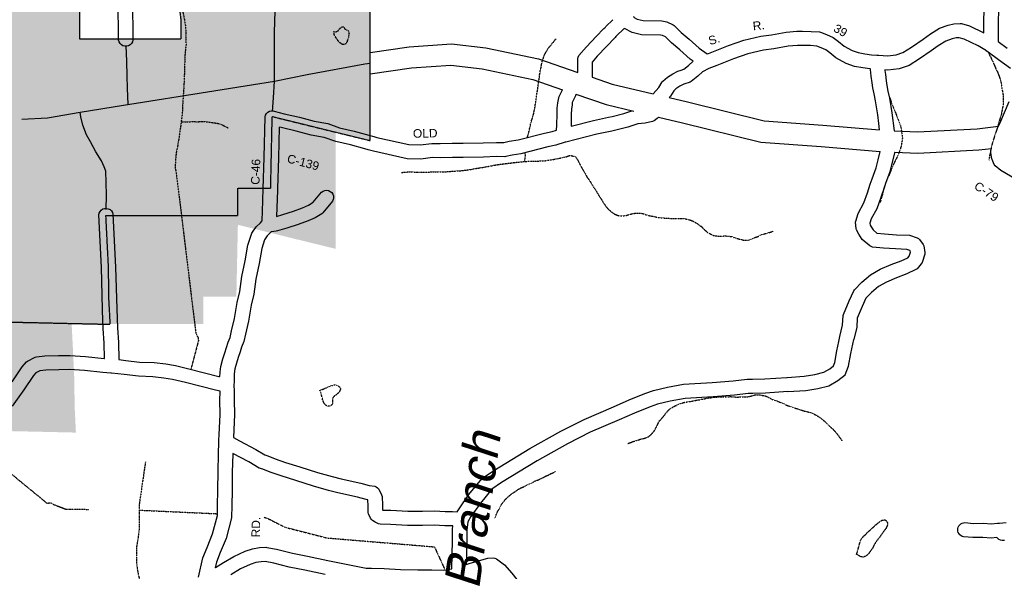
# Model space of a CAD drawing. Header units: feet. Extents: x -1605449 to -1594075, y -1717250 to -1708479.
# Tile 19 of 97: x -1602577 to -1601425, y -1713862 to -1713216. Entities that reach past the tile are written whole.
import ezdxf
from ezdxf.enums import TextEntityAlignment as Align

# ---------------------------------------------------------------- set-up
doc = ezdxf.new("R2010")
doc.units = ezdxf.units.FT
doc.header["$MEASUREMENT"] = 0
doc.linetypes.add('DASHED', pattern=[0.75, 0.5, -0.25])
doc.linetypes.add('stream', pattern=[1.4, 0.7, -0.1, 0.1, -0.1, 0.1, -0.1, 0.1, -0.1])
for name, color, linetype in [('COUNTY-RD', 7, 'Continuous'), ('CR-TEXT', 7, 'Continuous'), ('INCORPORATED', 4, 'Continuous'), ('STATE_FEDERAL-RT', 2, 'Continuous'), ('STREET-URBAN', 15, 'Continuous'), ('TWP-RD', 6, 'Continuous'), ('WATER-TEXT', 1, 'Continuous'), ('WATERWAY', 14, 'stream')]:
    doc.layers.add(name, color=color, linetype=linetype)
doc.styles.add('ARIAL', font='arial.ttf')

msp = doc.modelspace()

# ---------------------------------------------------------------- hatches: boundary and pattern name
at = {"transparency": 33554585}
h = msp.add_hatch(color=254, dxfattribs=at)
h.dxf.hatch_style = 1
h.paths.add_polyline_path([(-1603613.1, -1713541.9), (-1603437.3, -1713545.8), (-1603457, -1713592.9), (-1603460.3, -1713600.1), (-1603429.8, -1713612.3), (-1603354.8, -1713643.9), (-1603321.4, -1713657.2), (-1603297.7, -1713665.8), (-1603298.5, -1713709.4), (-1603175.1, -1713705.1), (-1603175.9, -1713755.3), (-1602952.7, -1713759.5), (-1602882.5, -1713761.9), (-1602882, -1713731.4), (-1602854.1, -1713742), (-1602850.3, -1713719.8), (-1602844.9, -1713697.9), (-1602842.6, -1713682.3), (-1602843.4, -1713680.8), (-1602847.3, -1713674.8), (-1602827.5, -1713643.4), (-1602806.2, -1713648.7), (-1602782.1, -1713654.7), (-1602754, -1713661.7), (-1602741.9, -1713664.8), (-1602739.7, -1713566.5), (-1602471.3, -1713572.5), (-1602472.8, -1713544), (-1602473.4, -1713504.2), (-1602475, -1713473.2), (-1602476.4, -1713445.1), (-1602322.1, -1713445.1), (-1602322.1, -1713413.3), (-1602283.5, -1713413.3), (-1602283.3, -1713404.5), (-1602281.7, -1713329.2), (-1602275, -1713330.9), (-1602240.8, -1713339.3), (-1602202.3, -1713348.8), (-1602172.4, -1713356.1), (-1602167.2, -1713357.4), (-1602167.2, -1713191.4), (-1602257.3, -1713191.4), (-1602277.6, -1713191.3), (-1602277.6, -1713174.4), (-1602344.4, -1713174.4), (-1602344.4, -1713177.3), (-1602391.7, -1713191.7), (-1602388.8, -1713215.2), (-1602388.8, -1713238.6), (-1602506.9, -1713238.6), (-1602506.9, -1713179.4), (-1602531.1, -1713190.7), (-1602530.7, -1713168.4), (-1602563.4, -1713175.4), (-1602581.3, -1713157.4), (-1602588.2, -1713127.5), (-1602610.2, -1713099.6), (-1602946.3, -1713099.6), (-1602944.3, -1713076.3), (-1603052.9, -1713034), (-1603101.1, -1712996.4), (-1603135.3, -1712978.2), (-1603157.5, -1712969.8), (-1603155.1, -1712939.2), (-1603154.9, -1712937.8), (-1603153.8, -1712931.2), (-1603153.6, -1712930.5), (-1603155.1, -1712873.8), (-1603223.4, -1712871.9), (-1603233.5, -1712871.6), (-1603235.1, -1712931.9), (-1603225, -1712931.9), (-1603199.2, -1712931.6), (-1603210.1, -1713002.3), (-1603269.4, -1712994.6), (-1603266.5, -1712962.2), (-1603377, -1712955.4), (-1603381.1, -1713000.4), (-1603480.5, -1712991.2), (-1603486.2, -1713063.6), (-1603386.6, -1713066.5), (-1603276.5, -1713069.7), (-1603281.9, -1713117.7), (-1603289.3, -1713116.7), (-1603281.8, -1713146), (-1603292.4, -1713140.1), (-1603352, -1713191.8), (-1603369.2, -1713178.1), (-1603380.3, -1713168.1), (-1603430.1, -1713148.3), (-1603467.1, -1713133.3), (-1603538.4, -1713108), (-1603588.4, -1713090.2), (-1603601.4, -1713085.3), (-1603603.7, -1713309.2)])
at = {"transparency": 33554534}
h = msp.add_hatch(color=254, dxfattribs=at)
h.dxf.hatch_style = 1
h.paths.add_polyline_path([(-1603550.8, -1713244.7), (-1603578.6, -1713234.8), (-1603628.6, -1713217.1), (-1603641.5, -1713212.1), (-1603643.9, -1713436), (-1603653.3, -1713668.8), (-1603477.4, -1713672.6), (-1603497.1, -1713719.7), (-1603500.4, -1713726.9), (-1603469.9, -1713739.1), (-1603394.9, -1713770.8), (-1603361.5, -1713784), (-1603337.9, -1713792.6), (-1603338.6, -1713836.2), (-1603215.2, -1713831.9), (-1603216.1, -1713882.1), (-1602992.8, -1713886.3), (-1602922.7, -1713888.8), (-1602922.2, -1713858.2), (-1602894.2, -1713868.8), (-1602890.4, -1713846.6), (-1602885.1, -1713824.7), (-1602882.7, -1713809.1), (-1602883.6, -1713807.6), (-1602887.5, -1713801.6), (-1602867.7, -1713770.2), (-1602846.4, -1713775.5), (-1602822.3, -1713781.5), (-1602794.1, -1713788.6), (-1602782.1, -1713791.6), (-1602779.8, -1713693.3), (-1602511.5, -1713699.3), (-1602512.9, -1713670.8), (-1602513.6, -1713631), (-1602515.1, -1713600), (-1602516.5, -1713572), (-1602362.2, -1713572), (-1602362.2, -1713540.1), (-1602323.6, -1713540.1), (-1602323.5, -1713531.3), (-1602321.9, -1713456), (-1602315.1, -1713457.7), (-1602280.9, -1713466.1), (-1602242.5, -1713475.6), (-1602212.6, -1713482.9), (-1602207.3, -1713484.2), (-1602207.3, -1713318.2), (-1602297.5, -1713318.2), (-1602317.7, -1713318.1), (-1602317.7, -1713301.2), (-1602384.6, -1713301.2), (-1602384.6, -1713304.1), (-1602431.8, -1713318.5), (-1602429, -1713342), (-1602429, -1713365.5), (-1602547, -1713365.5), (-1602547, -1713306.2), (-1602571.2, -1713317.5), (-1602570.8, -1713295.2), (-1602603.5, -1713302.2), (-1602621.4, -1713284.3), (-1602628.3, -1713254.3), (-1602650.3, -1713226.4), (-1602986.5, -1713226.4), (-1602984.5, -1713203.2), (-1603093.1, -1713160.9), (-1603141.3, -1713123.2), (-1603175.4, -1713105.1), (-1603197.6, -1713096.7), (-1603195.3, -1713066), (-1603195, -1713064.6), (-1603193.9, -1713058.1), (-1603193.8, -1713057.3), (-1603195.2, -1713000.6), (-1603263.6, -1712998.7), (-1603273.6, -1712998.4), (-1603275.2, -1713058.7), (-1603265.2, -1713058.7), (-1603239.4, -1713058.4), (-1603250.3, -1713129.1), (-1603309.6, -1713121.4), (-1603306.6, -1713089), (-1603417.1, -1713082.3), (-1603421.2, -1713127.2), (-1603520.7, -1713118), (-1603526.4, -1713190.4), (-1603426.7, -1713193.3), (-1603316.6, -1713196.5), (-1603322.1, -1713244.5), (-1603329.4, -1713243.6), (-1603321.9, -1713272.8), (-1603332.6, -1713266.9), (-1603392.2, -1713318.6), (-1603409.3, -1713304.9), (-1603420.5, -1713294.9), (-1603470.2, -1713275.1), (-1603487.3, -1713268.2)])

# ---------------------------------------------------------------- linework, layer by layer
at = {"layer": 'COUNTY-RD'}
for points in [[(-1601424.5, -1713079.4), (-1601428, -1713119.6), (-1601429.3, -1713156.9), (-1601431.1, -1713196.5), (-1601431.9, -1713216.7), (-1601432, -1713241.5), (-1601421.4, -1713249.3)], [(-1601771, -1713255.4), (-1601767.2, -1713254), (-1601747.4, -1713245.9), (-1601729.4, -1713239.9), (-1601709.7, -1713235.1), (-1601697.1, -1713233.6), (-1601680.1, -1713230.4), (-1601667.4, -1713229.3), (-1601661, -1713229.3), (-1601650.6, -1713229.5), (-1601641.1, -1713230.2), (-1601639.8, -1713230.5), (-1601632.7, -1713233.3), (-1601625.1, -1713236.7), (-1601618.6, -1713241.4), (-1601612.3, -1713246.7), (-1601602.9, -1713251.9), (-1601595.8, -1713254.4), (-1601587.8, -1713255.9), (-1601580.3, -1713256.8), (-1601573.7, -1713257.2), (-1601573.6, -1713257.2), (-1601572.6, -1713257.3), (-1601571.6, -1713257.4), (-1601571.5, -1713257.4), (-1601561.5, -1713258.2), (-1601551.3, -1713256.9), (-1601543.3, -1713254.3), (-1601533.2, -1713248), (-1601519.8, -1713238.5), (-1601511.1, -1713232.5), (-1601500.5, -1713225.7), (-1601490.4, -1713222.3), (-1601483.6, -1713220.7), (-1601476.2, -1713220.2), (-1601474.7, -1713220.4), (-1601465.5, -1713223.1), (-1601448.7, -1713231.3), (-1601448.6, -1713216.3), (-1601447.8, -1713195.8)], [(-1601923.9, -1713277.6), (-1601923.8, -1713270.8), (-1601924, -1713261.6), (-1601923.5, -1713259.6), (-1601922.6, -1713257.7), (-1601913.6, -1713247.5), (-1601902.4, -1713235.6), (-1601893.3, -1713226.2), (-1601893.3, -1713226.2), (-1601892.4, -1713225.3), (-1601891.7, -1713224.6), (-1601891.7, -1713224.6), (-1601891.1, -1713223.9), (-1601882.9, -1713215.9)], [(-1601869.2, -1713226), (-1601869.3, -1713225.9), (-1601879.3, -1713235.7), (-1601880.3, -1713236.7), (-1601890.4, -1713247.1), (-1601901.2, -1713258.7), (-1601907.2, -1713265.5), (-1601907.1, -1713270.8), (-1601907.3, -1713282.5), (-1601907.2, -1713283.3)], [(-1601417.4, -1713273), (-1601431.3, -1713262.7), (-1601443.6, -1713253.7), (-1601444.6, -1713253.1), (-1601445.5, -1713252.6), (-1601445.5, -1713252.5), (-1601445.5, -1713252.5), (-1601445.6, -1713252.5), (-1601455.3, -1713246.6), (-1601471.6, -1713238.7), (-1601477.4, -1713237), (-1601481.2, -1713237.2), (-1601485.8, -1713238.3), (-1601493.1, -1713240.8), (-1601501.9, -1713246.4), (-1601510.3, -1713252.2), (-1601524, -1713261.8), (-1601536.2, -1713269.5), (-1601547.6, -1713273.3), (-1601561.2, -1713275), (-1601564.4, -1713274.7)], [(-1601581.3, -1713273.5), (-1601581.9, -1713273.4), (-1601590.4, -1713272.4), (-1601600.2, -1713270.5), (-1601609.8, -1713267.1), (-1601621.8, -1713260.5), (-1601628.9, -1713254.5), (-1601633.5, -1713251.2), (-1601639.2, -1713248.6), (-1601644.2, -1713246.7), (-1601651.4, -1713246.1), (-1601661.1, -1713246), (-1601666.7, -1713246), (-1601677.8, -1713246.9), (-1601694.6, -1713250.1), (-1601706.7, -1713251.6), (-1601724.8, -1713255.9), (-1601741.6, -1713261.6), (-1601761.2, -1713269.6), (-1601770.5, -1713272.9), (-1601777.8, -1713276.9), (-1601783.6, -1713282), (-1601791.2, -1713288.2), (-1601792.5, -1713288.9), (-1601799.7, -1713291.3), (-1601800, -1713291.4), (-1601804.4, -1713293.8), (-1601809.1, -1713296.7), (-1601811.7, -1713299), (-1601815.6, -1713305.5), (-1601817.1, -1713307.1)], [(-1601835.9, -1713302.6), (-1601829, -1713295.4), (-1601825.1, -1713288.8), (-1601824.3, -1713287.8), (-1601819, -1713283.2), (-1601812.7, -1713279.4), (-1601806.7, -1713276.1), (-1601802.9, -1713274.8), (-1601802.9, -1713274.8), (-1601799.9, -1713273.8), (-1601794.4, -1713269.3), (-1601789.1, -1713264.6)], [(-1601564.4, -1713274.7), (-1601564.4, -1713275.3)], [(-1602342.6, -1713628.3), (-1602341.9, -1713621.9), (-1602339.7, -1713613.1), (-1602337.2, -1713606.1), (-1602335.2, -1713599.6), (-1602333.2, -1713593.6), (-1602330.9, -1713587.9), (-1602329.3, -1713580.3), (-1602325.7, -1713565.7), (-1602322.7, -1713547), (-1602319.7, -1713534.2), (-1602317.1, -1713516.7), (-1602313.2, -1713498.3), (-1602310.1, -1713480), (-1602306.1, -1713467), (-1602305.6, -1713465.9), (-1602300.4, -1713458.4), (-1602295.6, -1713453.6), (-1602293.8, -1713451.8), (-1602293.3, -1713450.5), (-1602293.1, -1713440.4), (-1602292.2, -1713413.8), (-1602291.1, -1713377.3), (-1602290.1, -1713329.7), (-1602289.4, -1713327.6), (-1602288.3, -1713325.7), (-1602286.7, -1713324.2), (-1602284.8, -1713323.1), (-1602282.7, -1713322.6), (-1602280.5, -1713322.7), (-1602279.6, -1713322.9), (-1602267.6, -1713325.9), (-1602249.7, -1713330.1), (-1602232.5, -1713334.7), (-1602216.7, -1713337.5), (-1602202.8, -1713342.4), (-1602185.8, -1713346.4), (-1602168.7, -1713350.9), (-1602162.9, -1713352.6), (-1602162.9, -1713352.6), (-1602159.2, -1713353.7), (-1602121.6, -1713362.1), (-1602108.5, -1713362.4), (-1602095, -1713360.7), (-1602084.9, -1713360.9), (-1602071, -1713360.6), (-1602058.1, -1713360.5), (-1602034.7, -1713360.2), (-1602019.2, -1713359.5), (-1602010.5, -1713359.6), (-1602004.2, -1713358.1), (-1601993.8, -1713356.5), (-1601962.9, -1713348.6), (-1601953.8, -1713346.7), (-1601948.8, -1713345.1), (-1601948.5, -1713339.4), (-1601948.3, -1713325.9), (-1601948, -1713319.4), (-1601947.3, -1713313.2), (-1601946.6, -1713309.2), (-1601945.6, -1713305.8), (-1601941.7, -1713298)], [(-1601926.2, -1713303.2), (-1601926.5, -1713305), (-1601930.1, -1713312), (-1601930.4, -1713313), (-1601930.7, -1713315.4), (-1601931.4, -1713320.8), (-1601931.7, -1713326.4), (-1601931.8, -1713340), (-1601931.8, -1713340.4), (-1601905.6, -1713333.7), (-1601887.9, -1713330), (-1601883.9, -1713329.1)], [(-1601431.3, -1713340.5), (-1601430, -1713337.2), (-1601419.1, -1713311.6)], [(-1601883.9, -1713329.1), (-1601869.9, -1713325.8), (-1601860.6, -1713322.5)], [(-1601829.6, -1713329.8), (-1601831.2, -1713331.4), (-1601834.5, -1713334.2), (-1601836.4, -1713335.2), (-1601845.1, -1713337), (-1601853.5, -1713337.6), (-1601865.2, -1713341.8), (-1601878, -1713344.8), (-1601878, -1713344.8), (-1601884.3, -1713346.3), (-1601901.8, -1713349.9), (-1601937.9, -1713359.1), (-1601938, -1713359.2), (-1601938.7, -1713359.3), (-1601949.5, -1713362.8), (-1601959.1, -1713364.9), (-1601990.5, -1713372.8), (-1602000.9, -1713374.5), (-1602008.1, -1713376.2), (-1602009.2, -1713376.3), (-1602019, -1713376.2), (-1602034.2, -1713376.9), (-1602058, -1713377.2), (-1602070.8, -1713377.2), (-1602084.8, -1713377.6), (-1602094.1, -1713377.4), (-1602107.6, -1713379.1), (-1602123.6, -1713378.8), (-1602163.3, -1713369.9), (-1602169.4, -1713368.1), (-1602173.2, -1713367), (-1602189.9, -1713362.5), (-1602207.4, -1713358.5), (-1602221, -1713353.7), (-1602236.2, -1713350.9), (-1602253.8, -1713346.2), (-1602271.4, -1713342.1), (-1602273.6, -1713341.5), (-1602274.4, -1713377.7), (-1602275.5, -1713413.4), (-1602275.5, -1713413.4), (-1602275.5, -1713414.5), (-1602275.6, -1713415.5), (-1602275.6, -1713415.6), (-1602276.6, -1713446.1)], [(-1601410.9, -1713402.9), (-1601428.6, -1713392.4), (-1601435.3, -1713386.8), (-1601436.5, -1713385.3), (-1601439, -1713379.7), (-1601439.3, -1713378.6), (-1601440.3, -1713371.3), (-1601440.3, -1713369.9), (-1601439.7, -1713366.7)], [(-1602282.6, -1713464.3), (-1602282.8, -1713464.3), (-1602284, -1713465.5), (-1602287.6, -1713469.1), (-1602290.8, -1713473.7), (-1602293.9, -1713483.9), (-1602296.8, -1713501.4), (-1602300.7, -1713519.7), (-1602303.3, -1713537.3), (-1602306.3, -1713550.3), (-1602309.4, -1713569), (-1602313.1, -1713584.1), (-1602314.9, -1713592.6), (-1602317.5, -1713599.3), (-1602319.3, -1713604.8), (-1602321.4, -1713611.4), (-1602323.7, -1713617.9), (-1602325.4, -1713624.8), (-1602326.1, -1713630.4), (-1602326.4, -1713639.5), (-1602326.7, -1713644), (-1602326.1, -1713650.5)], [(-1602342.9, -1713633.8), (-1602342.7, -1713629.1), (-1602342.6, -1713628.3)], [(-1602344.2, -1713708.3), (-1602344.2, -1713708.2), (-1602343.7, -1713701.8), (-1602342.6, -1713678), (-1602343, -1713661.5), (-1602342.8, -1713651.1), (-1602342.8, -1713650.9)], [(-1602326.1, -1713650.5), (-1602326.3, -1713661.5), (-1602325.9, -1713678.2), (-1602327.2, -1713705)], [(-1602368.1, -1713868.7), (-1602362.9, -1713846.1), (-1602358, -1713833.7), (-1602351.5, -1713817.9), (-1602345.9, -1713796.4), (-1602345.7, -1713785.3), (-1602345.3, -1713765.9), (-1602345.1, -1713745.1), (-1602344.4, -1713724.1), (-1602344.3, -1713710.4), (-1602344.3, -1713710.1), (-1602344.3, -1713709.3), (-1602344.3, -1713708.8), (-1602344.2, -1713708.6)], [(-1602327.8, -1713723.7), (-1602327.8, -1713724.4), (-1602328.5, -1713745.5), (-1602328.7, -1713766.2), (-1602329.1, -1713785.6), (-1602329.3, -1713798.1), (-1602329.4, -1713799.1), (-1602335.7, -1713823.2), (-1602342.5, -1713839.9), (-1602346.9, -1713851.1), (-1602348.4, -1713857.5), (-1602348.1, -1713857.4), (-1602338.7, -1713851.6), (-1602326.6, -1713844.3), (-1602313.5, -1713838), (-1602304.6, -1713835.4), (-1602296.4, -1713833.9), (-1602289, -1713833.6), (-1602288.1, -1713833.7), (-1602276.5, -1713835.9), (-1602258.1, -1713840.5), (-1602240.4, -1713844.2), (-1602216.6, -1713849), (-1602179.6, -1713856.4), (-1602171.7, -1713858.2), (-1602165.5, -1713858), (-1602150.6, -1713858.5), (-1602131.4, -1713859.5), (-1602111.4, -1713860.1), (-1602094.8, -1713860), (-1602080.7, -1713860.6), (-1602071.4, -1713858.8)], [(-1602219.9, -1713865.4), (-1602243.7, -1713860.5), (-1602261.9, -1713856.7), (-1602280, -1713852.2), (-1602289.8, -1713850.4), (-1602294.6, -1713850.6), (-1602300.8, -1713851.6), (-1602307.5, -1713853.6), (-1602318.7, -1713859), (-1602330.1, -1713865.8)], [(-1602054.6, -1713853.6), (-1602051.1, -1713852.6)], [(-1602051.1, -1713852.6), (-1602039.2, -1713849.1), (-1602029.2, -1713846.5), (-1602023, -1713845.9), (-1602020.9, -1713846.2), (-1602019, -1713847), (-1602009.8, -1713854.1), (-1602001.1, -1713864), (-1601991, -1713876.9), (-1601976.1, -1713894), (-1601964.7, -1713906.8), (-1601949.5, -1713926.3), (-1601939.8, -1713936.2), (-1601927.5, -1713952.6), (-1601916.8, -1713966.1), (-1601908.1, -1713975.7), (-1601899.1, -1713980.7), (-1601894.2, -1713982.8), (-1601888.2, -1713983.4), (-1601878.5, -1713983.9), (-1601861.1, -1713984.2), (-1601848.8, -1713983.8), (-1601848.8, -1713983.8)]]:
    msp.add_lwpolyline(points, dxfattribs=at)
at = {"layer": 'INCORPORATED', "linetype": 'DASHED', "flags": 128}
msp.add_lwpolyline([(-1603510.6, -1713117.9), (-1603538.4, -1713108), (-1603588.4, -1713090.2), (-1603601.4, -1713085.3), (-1603603.7, -1713309.2), (-1603603.7, -1713309.2), (-1603613.1, -1713541.9), (-1603437.3, -1713545.8), (-1603457, -1713592.9), (-1603460.3, -1713600.1), (-1603460.3, -1713600.1), (-1603429.8, -1713612.3), (-1603354.8, -1713643.9), (-1603321.4, -1713657.2), (-1603297.7, -1713665.8), (-1603297.7, -1713665.8), (-1603298.5, -1713709.4), (-1603175.1, -1713705.1), (-1603175.1, -1713705.1), (-1603175.9, -1713755.3), (-1603175.9, -1713755.3), (-1602952.7, -1713759.5), (-1602882.5, -1713761.9), (-1602882, -1713731.4), (-1602854.1, -1713742), (-1602854.1, -1713742), (-1602850.3, -1713719.8), (-1602844.9, -1713697.9), (-1602842.6, -1713682.3), (-1602843.4, -1713680.8), (-1602847.3, -1713674.8), (-1602847.3, -1713674.8), (-1602827.5, -1713643.4), (-1602827.5, -1713643.4), (-1602806.2, -1713648.7), (-1602782.1, -1713654.7), (-1602754, -1713661.7), (-1602741.9, -1713664.8), (-1602741.9, -1713664.8), (-1602739.7, -1713566.5), (-1602739.7, -1713566.5), (-1602471.3, -1713572.5), (-1602471.3, -1713572.5), (-1602472.8, -1713544), (-1602473.4, -1713504.2), (-1602475, -1713473.2), (-1602476.4, -1713445.1), (-1602476.4, -1713445.1), (-1602322.1, -1713445.1), (-1602322.1, -1713413.3), (-1602283.5, -1713413.3), (-1602283.5, -1713413.3), (-1602283.3, -1713404.5), (-1602281.7, -1713329.2), (-1602281.7, -1713329.2), (-1602275, -1713330.9), (-1602240.8, -1713339.3), (-1602202.3, -1713348.8), (-1602172.4, -1713356.1), (-1602167.2, -1713357.4), (-1602167.2, -1713357.4), (-1602167.2, -1713191.4), (-1602257.3, -1713191.4), (-1602257.3, -1713191.4), (-1602277.6, -1713191.3), (-1602277.6, -1713191.3), (-1602277.6, -1713174.4), (-1602277.6, -1713174.4), (-1602344.4, -1713174.4), (-1602344.4, -1713177.3), (-1602391.7, -1713191.7), (-1602388.8, -1713215.2), (-1602388.8, -1713238.6), (-1602506.9, -1713238.6), (-1602506.9, -1713238.6), (-1602506.9, -1713179.4), (-1602531.1, -1713190.7), (-1602530.7, -1713168.4), (-1602563.4, -1713175.4), (-1602581.3, -1713157.4), (-1602588.2, -1713127.5), (-1602588.2, -1713127.5), (-1602610.2, -1713099.6), (-1602610.2, -1713099.6), (-1602946.3, -1713099.6), (-1602946.3, -1713099.6), (-1602944.3, -1713076.3), (-1603052.9, -1713034), (-1603101.1, -1712996.4), (-1603101.1, -1712996.4), (-1603135.3, -1712978.2), (-1603157.5, -1712969.8), (-1603157.5, -1712969.8), (-1603155.1, -1712939.2), (-1603154.9, -1712937.8), (-1603153.8, -1712931.2), (-1603153.6, -1712930.5), (-1603155.1, -1712873.8), (-1603155.1, -1712873.8), (-1603223.4, -1712871.9), (-1603223.4, -1712871.9), (-1603233.5, -1712871.6), (-1603233.5, -1712871.6), (-1603235.1, -1712931.9), (-1603225, -1712931.9), (-1603225, -1712931.9), (-1603199.2, -1712931.6), (-1603210.1, -1713002.3), (-1603210.1, -1713002.3), (-1603269.4, -1712994.6), (-1603266.5, -1712962.2), (-1603266.5, -1712962.2), (-1603377, -1712955.4), (-1603381.1, -1713000.4), (-1603480.5, -1712991.2), (-1603480.5, -1712991.2), (-1603486.2, -1713063.6), (-1603386.6, -1713066.5), (-1603276.5, -1713069.7), (-1603276.5, -1713069.7), (-1603281.9, -1713117.7), (-1603289.3, -1713116.7), (-1603281.8, -1713146), (-1603281.8, -1713146), (-1603292.4, -1713140.1), (-1603292.4, -1713140.1), (-1603352, -1713191.8), (-1603352, -1713191.8), (-1603369.2, -1713178.1), (-1603380.3, -1713168.1), (-1603430.1, -1713148.3), (-1603447.2, -1713141.4), (-1603459.8, -1713136.7)], dxfattribs=at)
at = {"layer": 'STATE_FEDERAL-RT', "flags": 128}
for points in [[(-1602167.2, -1713254.1), (-1602121.2, -1713247.5), (-1602071.9, -1713244), (-1602031.8, -1713248.6), (-1601970.1, -1713261.8), (-1601923.9, -1713277.6)], [(-1602433.5, -1713312.5), (-1602374.5, -1713303.2), (-1602279.2, -1713288), (-1602240.7, -1713280), (-1602173.4, -1713267.6), (-1602167.2, -1713266.7)], [(-1602167.2, -1713279.3), (-1602118.5, -1713272.4), (-1602072.5, -1713269.1), (-1602035.9, -1713273.3), (-1601976.8, -1713285.9), (-1601941.7, -1713298)], [(-1601907.2, -1713283.3), (-1601883.9, -1713291.3), (-1601835.9, -1713302.6)], [(-1602574.8, -1713332.4), (-1602544.7, -1713330.8), (-1602506.4, -1713324.2), (-1602455.7, -1713316), (-1602433.5, -1713312.5)], [(-1601926.2, -1713303.2), (-1601890.9, -1713315.3), (-1601858.3, -1713323)], [(-1601817.1, -1713307.1), (-1601795.4, -1713312.2), (-1601705.6, -1713334.4), (-1601637.3, -1713339.4), (-1601570.7, -1713344.8)], [(-1601829.6, -1713329.8), (-1601801.3, -1713336.5), (-1601709.5, -1713359.2), (-1601639.2, -1713364.3), (-1601569.8, -1713370)], [(-1601553.6, -1713346), (-1601526.2, -1713347.1), (-1601456.6, -1713343.5), (-1601431.3, -1713340.5)], [(-1601553, -1713371), (-1601526, -1713372.1), (-1601454.5, -1713368.4), (-1601439.7, -1713366.7)]]:
    msp.add_lwpolyline(points, dxfattribs=at)
at = {"layer": 'STREET-URBAN'}
for points in [[(-1602281.2, -1713323.2), (-1602280.1, -1713307.2), (-1602279.2, -1713288), (-1602279.1, -1713259.1), (-1602279.1, -1713230.4), (-1602278.3, -1713205.8), (-1602278, -1713197.1)], [(-1602450.3, -1713315.1), (-1602451.2, -1713296.1), (-1602451.4, -1713282.1), (-1602451.9, -1713264.4), (-1602452.8, -1713246.4)], [(-1602476.2, -1713437.9), (-1602475.7, -1713421.4), (-1602476.2, -1713406.4), (-1602476.4, -1713393.2), (-1602478.6, -1713388.1), (-1602481.6, -1713381.2), (-1602488.1, -1713370.4), (-1602494.3, -1713358.9), (-1602499.1, -1713350.7), (-1602503.4, -1713339.3), (-1602505.7, -1713329.6), (-1602506.4, -1713324.2)]]:
    msp.add_lwpolyline(points, dxfattribs=at)
at = {"layer": 'TWP-RD'}
for points in [[(-1602445.3, -1713191.8), (-1602444.9, -1713239.7), (-1602445.4, -1713241.8), (-1602446.5, -1713243.7), (-1602448, -1713245.3), (-1602449.9, -1713246.4), (-1602452, -1713247), (-1602454.2, -1713247), (-1602456.4, -1713246.4), (-1602458.3, -1713245.4), (-1602459.8, -1713243.8), (-1602461, -1713241.9), (-1602461.5, -1713239.8), (-1602462, -1713192)], [(-1601858.2, -1713212.3), (-1601858.6, -1713212.9), (-1601854.5, -1713215.1), (-1601847.3, -1713216.9), (-1601825.4, -1713217.3), (-1601819.7, -1713218.4), (-1601812.3, -1713221.8), (-1601811, -1713222.7), (-1601803.1, -1713230.8), (-1601793.6, -1713238.6), (-1601781.9, -1713249.2), (-1601772.6, -1713256), (-1601771, -1713255.4)], [(-1601789.1, -1713264.6), (-1601792.4, -1713262.1), (-1601804.5, -1713251.3), (-1601814.4, -1713243.1), (-1601821.3, -1713236), (-1601824.9, -1713234.4), (-1601827.2, -1713233.9), (-1601849.5, -1713233.6), (-1601860.2, -1713230.9), (-1601861.1, -1713230.5), (-1601868.5, -1713226.4)], [(-1601570.7, -1713344.8), (-1601570.7, -1713344.8), (-1601571.6, -1713337.2), (-1601572.9, -1713327.1), (-1601575.4, -1713310.9), (-1601577.2, -1713302.8), (-1601578.6, -1713295.6), (-1601579.5, -1713289.9), (-1601580.5, -1713281.8), (-1601581.2, -1713274.2), (-1601581.2, -1713273.6)], [(-1601564.4, -1713275.3), (-1601563.9, -1713279.9), (-1601562.9, -1713287.5), (-1601562.1, -1713292.8), (-1601560.9, -1713299.4), (-1601559, -1713307.9), (-1601556.4, -1713324.8), (-1601553.6, -1713346)], [(-1601618.3, -1713592.6), (-1601617.1, -1713586.8), (-1601614.1, -1713573.4), (-1601613.4, -1713562.3), (-1601613.1, -1713560.9), (-1601606.3, -1713545), (-1601600.9, -1713533.2), (-1601600.1, -1713532), (-1601591.6, -1713523.2), (-1601581.4, -1713514.5), (-1601570.1, -1713508), (-1601557.1, -1713502.6), (-1601545.4, -1713498.1), (-1601537.5, -1713494.5), (-1601536, -1713492.8), (-1601534.6, -1713488.1), (-1601534.9, -1713486.4), (-1601535.2, -1713486), (-1601538.7, -1713484.8), (-1601552, -1713484.2), (-1601566, -1713483.2), (-1601578.8, -1713482.1), (-1601580.5, -1713481.6), (-1601582.1, -1713480.8), (-1601591, -1713473.1), (-1601595, -1713467), (-1601597.6, -1713462), (-1601598.1, -1713460.4), (-1601598.7, -1713453.1), (-1601598.5, -1713451.6), (-1601595.9, -1713442.8), (-1601589.3, -1713430.4), (-1601584.8, -1713418.5), (-1601581.6, -1713408.6), (-1601579.5, -1713402.3), (-1601574.8, -1713389.2), (-1601572.5, -1713380.1), (-1601569.8, -1713370)], [(-1601553, -1713371), (-1601553.1, -1713372), (-1601556.4, -1713384.2), (-1601558.8, -1713394.1), (-1601563.8, -1713407.8), (-1601565.1, -1713411.7)], [(-1602233.9, -1713429.7), (-1602224, -1713417.8), (-1602222.2, -1713416.6), (-1602220.1, -1713415.8), (-1602217.9, -1713415.6), (-1602215.8, -1713416), (-1602213.8, -1713416.9), (-1602212.1, -1713418.3), (-1602210.8, -1713420.1), (-1602210.1, -1713422.2), (-1602209.9, -1713424.4), (-1602210.2, -1713426.5), (-1602211.2, -1713428.5), (-1602222.5, -1713442.1), (-1602223.7, -1713443.1), (-1602231.6, -1713447.7), (-1602239.8, -1713451.5), (-1602251.5, -1713455.8), (-1602264.5, -1713460), (-1602275.4, -1713463.1), (-1602277.1, -1713463.4)], [(-1601565.1, -1713411.7), (-1601565.1, -1713411.7), (-1601569.1, -1713424), (-1601574, -1713437.2), (-1601580.4, -1713449.2), (-1601581.9, -1713454.1), (-1601581.7, -1713456.5), (-1601580.6, -1713458.5), (-1601578.3, -1713462), (-1601573.9, -1713465.8), (-1601564.8, -1713466.6), (-1601551, -1713467.6), (-1601535.6, -1713468.3), (-1601526.7, -1713471.2), (-1601525.2, -1713472.1), (-1601524, -1713473.2), (-1601519.7, -1713478.9), (-1601518.8, -1713480.8), (-1601517.7, -1713488.4), (-1601517.8, -1713490.3), (-1601520.9, -1713500.2), (-1601521.8, -1713501.8), (-1601526.8, -1713507.4), (-1601528.1, -1713508.5), (-1601538.9, -1713513.5), (-1601550.9, -1713518.1), (-1601562.7, -1713523), (-1601571.8, -1713528.2), (-1601580.2, -1713535.3), (-1601586.6, -1713542), (-1601591, -1713551.7), (-1601596.9, -1713565.5), (-1601597.5, -1713575.7), (-1601600.8, -1713590.2)], [(-1602586.1, -1713640), (-1602574.5, -1713622.2), (-1602569.3, -1713616.4), (-1602568.1, -1713615.5), (-1602559.3, -1713611), (-1602557.8, -1713610.6), (-1602548, -1713609.5), (-1602531.9, -1713609.1), (-1602518.7, -1713608.9), (-1602500.1, -1713610.2), (-1602478.5, -1713612.4), (-1602477.9, -1713612.5), (-1602478.4, -1713594.8), (-1602479.6, -1713577.6), (-1602479.9, -1713568.6), (-1602479.9, -1713568.5), (-1602480.4, -1713554.8), (-1602481.7, -1713506.2), (-1602484.8, -1713444.5), (-1602484.3, -1713442.3), (-1602483.3, -1713440.4), (-1602481.8, -1713438.7), (-1602480, -1713437.5), (-1602477.9, -1713436.9), (-1602475.7, -1713436.8), (-1602473.6, -1713437.2), (-1602471.6, -1713438.2), (-1602470, -1713439.7), (-1602468.8, -1713441.5), (-1602468.1, -1713443.6)], [(-1602276.6, -1713446.1), (-1602276.6, -1713446.1), (-1602276.6, -1713446.1), (-1602269.3, -1713444), (-1602256.9, -1713440.1), (-1602246.2, -1713436.1), (-1602239.3, -1713432.9), (-1602233.9, -1713429.7)], [(-1602468.1, -1713443.6), (-1602465.1, -1713505.6), (-1602463.8, -1713554.3), (-1602463.3, -1713565.8), (-1602463.3, -1713565.8), (-1602462.9, -1713576.7), (-1602461.8, -1713594), (-1602461.2, -1713613.9), (-1602453.1, -1713614.8), (-1602436.9, -1713616.7), (-1602420, -1713617.3), (-1602406.1, -1713619), (-1602395.1, -1713620.7), (-1602379.2, -1713624.5), (-1602344.1, -1713633.5), (-1602342.9, -1713633.8), (-1602342.9, -1713633.8)], [(-1602277.1, -1713463.4), (-1602282.5, -1713464.3)], [(-1601678.1, -1713651.3), (-1601656.9, -1713649.9), (-1601643, -1713647.5), (-1601629.9, -1713644.4), (-1601619.7, -1713638.5), (-1601610.8, -1713631.6), (-1601607, -1713621.7), (-1601604.2, -1713606.7), (-1601600.8, -1713590.2)], [(-1601678.9, -1713634.7), (-1601658.8, -1713633.3), (-1601646.3, -1713631.2), (-1601636.1, -1713628.7), (-1601629, -1713624.6), (-1601624.7, -1713621.3), (-1601623.1, -1713617.1), (-1601620.6, -1713603.5), (-1601618.3, -1713592.6)], [(-1602342.8, -1713650.9), (-1602348.1, -1713649.7), (-1602383.1, -1713640.6), (-1602398.3, -1713637.1), (-1602408.5, -1713635.5), (-1602421.3, -1713633.9), (-1602438.2, -1713633.3), (-1602454.9, -1713631.3), (-1602469.7, -1713629.8), (-1602470.3, -1713629.8), (-1602470.7, -1713629.7), (-1602480, -1713629), (-1602501.6, -1713626.8), (-1602519.1, -1713625.6), (-1602531.6, -1713625.8), (-1602546.9, -1713626.2), (-1602553.7, -1713626.9), (-1602558.5, -1713629.3), (-1602561.3, -1713632.4), (-1602572.3, -1713649.4), (-1602586, -1713668.5)], [(-1602327.2, -1713705), (-1602327.2, -1713705), (-1602319.9, -1713709), (-1602300.7, -1713719.2), (-1602290.2, -1713725.5), (-1602286.9, -1713726.6), (-1602278.2, -1713730), (-1602266, -1713734.3), (-1602249.2, -1713739.5), (-1602228.6, -1713746.1), (-1602211.6, -1713750.9), (-1602201, -1713753.5), (-1602177.9, -1713758.6), (-1602168.3, -1713761.2), (-1602161.7, -1713762.2), (-1602159.9, -1713763), (-1602158.3, -1713764.1), (-1602157, -1713765.6), (-1602153.6, -1713772.3), (-1602153.1, -1713774), (-1602152.6, -1713784.4), (-1602152.5, -1713789.8), (-1602152.1, -1713790), (-1602142.7, -1713790.3), (-1602122.9, -1713791.3), (-1602105.8, -1713791.4), (-1602091.7, -1713791.1), (-1602079.4, -1713791.9), (-1602070.7, -1713791.6), (-1602065.1, -1713792.2), (-1602063, -1713788.7), (-1602051.4, -1713772), (-1602036.5, -1713753.5), (-1602035.5, -1713752.6), (-1602022.1, -1713743.8), (-1601980, -1713718), (-1601943.8, -1713697.7), (-1601916.4, -1713683.8), (-1601882.3, -1713669.2), (-1601863.9, -1713661), (-1601845.4, -1713653.6), (-1601835.5, -1713649.9), (-1601819.1, -1713646), (-1601800.1, -1713642.8), (-1601766.6, -1713640.6), (-1601742, -1713638.8), (-1601725.7, -1713636.9), (-1601719.4, -1713636.7), (-1601719.4, -1713636.7), (-1601705.1, -1713636.4), (-1601679.3, -1713634.7), (-1601678.9, -1713634.7)], [(-1601678.1, -1713651.3), (-1601704.4, -1713653.1), (-1601719, -1713653.4), (-1601719, -1713653.4), (-1601724.6, -1713653.5), (-1601740.4, -1713655.4), (-1601765.5, -1713657.3), (-1601798.1, -1713659.4), (-1601815.8, -1713662.4), (-1601830.7, -1713665.9), (-1601839.4, -1713669.2), (-1601857.5, -1713676.4), (-1601875.6, -1713684.4), (-1601909.3, -1713698.9), (-1601936, -1713712.4), (-1601971.5, -1713732.4), (-1602013.2, -1713757.9), (-1602024.8, -1713765.5), (-1602038, -1713782), (-1602049, -1713797.7), (-1602052.6, -1713803.8), (-1602053.9, -1713813.4), (-1602053.9, -1713825.7), (-1602054.6, -1713853.6)], [(-1602071.2, -1713808.3), (-1602079.6, -1713808.6), (-1602092, -1713807.7), (-1602105.7, -1713808.1), (-1602123.4, -1713808), (-1602143.4, -1713806.9), (-1602155.4, -1713806.6), (-1602157.2, -1713806.1), (-1602161.1, -1713804.1), (-1602164.3, -1713802.2), (-1602165.6, -1713801), (-1602166.6, -1713799.6), (-1602168.8, -1713794.4), (-1602169.2, -1713792.8), (-1602169.3, -1713784.9), (-1602169.6, -1713777.9), (-1602171.7, -1713777.6), (-1602181.9, -1713774.8), (-1602204.8, -1713769.8), (-1602215.9, -1713767), (-1602233.5, -1713762), (-1602254.2, -1713755.4), (-1602271.3, -1713750.1), (-1602284, -1713745.7), (-1602292.5, -1713742.3), (-1602297.1, -1713740.8), (-1602308.9, -1713733.7), (-1602327.8, -1713723.7)], [(-1602071.4, -1713858.8), (-1602070.6, -1713825.5), (-1602070.6, -1713812.3), (-1602070.1, -1713808.4)], [(-1601424.4, -1713825.7), (-1601427.3, -1713825.8), (-1601429.3, -1713825.3), (-1601431.1, -1713824.4), (-1601433.6, -1713822.3), (-1601440.1, -1713823), (-1601449.9, -1713822.1), (-1601461.6, -1713822.2), (-1601472.4, -1713821.3), (-1601473.9, -1713820.8), (-1601475.4, -1713820), (-1601476.7, -1713819), (-1601477.7, -1713817.7), (-1601478.5, -1713816.3), (-1601479, -1713814.7), (-1601479.2, -1713813.1), (-1601479, -1713811.5), (-1601478.6, -1713809.9), (-1601477.8, -1713808.4), (-1601476.8, -1713807.2), (-1601475.5, -1713806.1), (-1601474.1, -1713805.3), (-1601472.5, -1713804.8), (-1601470.9, -1713804.7)], [(-1601470.9, -1713804.7), (-1601460.9, -1713805.6), (-1601449.2, -1713805.4), (-1601440.2, -1713806.2), (-1601432.7, -1713805.4), (-1601432.6, -1713805.4), (-1601432.5, -1713805.4), (-1601432.5, -1713805.4), (-1601431.6, -1713805.3), (-1601430.9, -1713805.2), (-1601430.8, -1713805.3), (-1601430.4, -1713805.2), (-1601430.3, -1713805.2), (-1601422.3, -1713804.7)]]:
    msp.add_lwpolyline(points, dxfattribs=at)
at = {"layer": 'TWP-RD', "color": 8, "linetype": 'Continuous'}
for points in [[(-1602344.2, -1713708.6), (-1602344.2, -1713708.3)], [(-1602070.1, -1713808.4), (-1602071.2, -1713808.3)]]:
    msp.add_lwpolyline(points, dxfattribs=at)
at = {"layer": 'WATERWAY', "ltscale": 0.5, "flags": 128}
for points in [[(-1602389.6, -1713190.7), (-1602389.5, -1713190.8), (-1602389, -1713192.6), (-1602388.8, -1713194.4), (-1602388.1, -1713198.6), (-1602387.6, -1713200.4), (-1602386.4, -1713206.9), (-1602385.4, -1713210.9), (-1602385, -1713213.3), (-1602384.1, -1713217.4), (-1602383.2, -1713223.8), (-1602382.7, -1713230.6), (-1602382.8, -1713241.3), (-1602382.8, -1713241.3), (-1602382.6, -1713243.3), (-1602382.6, -1713245.5), (-1602382.9, -1713247.3), (-1602383.7, -1713254.5), (-1602384.1, -1713261.7), (-1602384.2, -1713266.1), (-1602384.4, -1713269.4), (-1602384.3, -1713275.8), (-1602384.6, -1713280.1), (-1602384.6, -1713282.8), (-1602384.9, -1713287.1), (-1602384.9, -1713289.5), (-1602385.2, -1713292.3), (-1602385.3, -1713297.7), (-1602385.5, -1713299.3), (-1602385.9, -1713304.5), (-1602385.9, -1713306.5), (-1602386.4, -1713310.7), (-1602386.6, -1713316), (-1602386.8, -1713321.9), (-1602387.4, -1713328.9), (-1602387.9, -1713332.4), (-1602388.2, -1713334.9), (-1602389.1, -1713342.3), (-1602389.6, -1713344.6), (-1602390.1, -1713348.5), (-1602390.7, -1713352.2), (-1602390.8, -1713354.3), (-1602392, -1713360.4), (-1602392.1, -1713362), (-1602393.4, -1713368.2), (-1602393.9, -1713370.6), (-1602394.5, -1713375.4), (-1602394.5, -1713377.3), (-1602394.8, -1713379.6), (-1602395.3, -1713387), (-1602395.1, -1713390.6), (-1602394.5, -1713393.1), (-1602393.6, -1713399.5), (-1602393.3, -1713401.1), (-1602371.2, -1713582.6)], [(-1602209.4, -1713229.9), (-1602209.4, -1713229.7), (-1602208.3, -1713230), (-1602207, -1713229.9), (-1602205.8, -1713229.7), (-1602204.5, -1713228.7), (-1602203.7, -1713228), (-1602202.9, -1713226.6), (-1602201.9, -1713225.6), (-1602200.7, -1713224.6), (-1602199.4, -1713224.1), (-1602198.2, -1713224.1), (-1602197.4, -1713224.7), (-1602197, -1713225.7), (-1602196.9, -1713226.6), (-1602196, -1713227.5), (-1602194.5, -1713227.9), (-1602193.3, -1713228.2), (-1602192.3, -1713229.3), (-1602192, -1713230.5), (-1602191.8, -1713231.7), (-1602191.9, -1713233), (-1602192.1, -1713233.9), (-1602192.2, -1713234.7), (-1602192.5, -1713236.5), (-1602192.9, -1713237.4), (-1602193.2, -1713239), (-1602193.7, -1713240.2), (-1602194.1, -1713241.7), (-1602194.8, -1713242.9), (-1602195.4, -1713244.1), (-1602196.3, -1713244.6), (-1602197.1, -1713244.8), (-1602197.9, -1713245), (-1602199.4, -1713245), (-1602200.8, -1713244.2), (-1602201.8, -1713243.2), (-1602202.8, -1713242.7), (-1602204.2, -1713241.2), (-1602204.9, -1713240.4), (-1602205.7, -1713238.9), (-1602206.6, -1713237.7), (-1602207.4, -1713236.5), (-1602208.1, -1713235.1), (-1602209, -1713233.7), (-1602209.4, -1713229.9)], [(-1601982.9, -1713353.5), (-1601982.2, -1713351.1), (-1601981.2, -1713347.2), (-1601980.6, -1713345), (-1601980.3, -1713342.9), (-1601979.6, -1713340.5), (-1601979.3, -1713338.4), (-1601978.2, -1713334.2), (-1601977.5, -1713332.3), (-1601975.5, -1713325.6), (-1601975.2, -1713323.4), (-1601974.1, -1713318.3), (-1601973.8, -1713315.7), (-1601973.3, -1713313.7), (-1601972.8, -1713310.2), (-1601972.4, -1713305.7), (-1601971.7, -1713301.5), (-1601971.1, -1713298.7), (-1601970.5, -1713293.5), (-1601969.7, -1713288.6), (-1601969.5, -1713286.5), (-1601969, -1713284.5), (-1601968.6, -1713280.1), (-1601968.2, -1713278.4), (-1601967.8, -1713275.1), (-1601967.1, -1713272.4), (-1601966.5, -1713268.4), (-1601965.7, -1713265.7), (-1601965.4, -1713263.7), (-1601964.9, -1713262), (-1601964.1, -1713260.4), (-1601963.6, -1713258.7), (-1601962.3, -1713255.7), (-1601960.6, -1713252.6), (-1601957.8, -1713248.1), (-1601955.5, -1713245.8), (-1601953.7, -1713243.4), (-1601952.2, -1713241.7), (-1601950.3, -1713239), (-1601949.1, -1713238.1)], [(-1601443.3, -1713254.5), (-1601442.7, -1713255.5), (-1601442.1, -1713257.3), (-1601440.8, -1713259.3), (-1601440.1, -1713261), (-1601438.2, -1713264.6), (-1601437.6, -1713266.5), (-1601436.4, -1713268.8), (-1601434.7, -1713273.1), (-1601432.6, -1713277.1), (-1601432.1, -1713278.9), (-1601430.9, -1713281.3), (-1601429.7, -1713284.9), (-1601429, -1713287.4), (-1601428, -1713291.9), (-1601427.6, -1713294.1), (-1601427.2, -1713298.1), (-1601426, -1713304.3), (-1601425.8, -1713306.8), (-1601426, -1713308.8), (-1601426, -1713311), (-1601425.8, -1713313), (-1601425.9, -1713315.2), (-1601426.4, -1713317.8), (-1601426.9, -1713319.7), (-1601427.7, -1713323.7), (-1601428, -1713326.2), (-1601429.6, -1713331.2), (-1601431.8, -1713338.6), (-1601432.7, -1713342.4), (-1601435.7, -1713351), (-1601437.1, -1713355.4), (-1601439.7, -1713364.1), (-1601440.7, -1713368.7), (-1601441, -1713371.1), (-1601441.7, -1713373.6), (-1601442.6, -1713380.3)], [(-1601559.1, -1713306.5), (-1601556.3, -1713314.1), (-1601555.7, -1713316.1), (-1601554.7, -1713317.9), (-1601553.7, -1713321.1), (-1601551.8, -1713325.1), (-1601549.6, -1713331.4), (-1601548.7, -1713333.4), (-1601548.1, -1713335.1), (-1601546.2, -1713340.2), (-1601545.3, -1713344.1), (-1601545.1, -1713346.2), (-1601544.1, -1713352.9), (-1601544, -1713354.6), (-1601544.7, -1713360.3), (-1601545.5, -1713363.9), (-1601546.8, -1713368.8), (-1601547.6, -1713371), (-1601549.9, -1713376.2), (-1601553.7, -1713383.7), (-1601555.6, -1713388.3), (-1601556.3, -1713390.1), (-1601558.4, -1713394.6), (-1601559.7, -1713398.2), (-1601560.7, -1713399.8), (-1601561.4, -1713401.5), (-1601564.3, -1713408.9), (-1601566, -1713414.1), (-1601566.4, -1713416.4), (-1601567.1, -1713418.6), (-1601567.4, -1713420.8), (-1601568.1, -1713422.5), (-1601569.5, -1713428.1), (-1601570.2, -1713430)], [(-1602388.3, -1713335.6), (-1602375.6, -1713335.2), (-1602368.1, -1713335.3), (-1602364.1, -1713334.9), (-1602358.4, -1713335.4), (-1602352.9, -1713336.1), (-1602350.7, -1713336.6), (-1602348.5, -1713336.8), (-1602344.6, -1713337.4), (-1602341.1, -1713338.6), (-1602333.2, -1713342.6)], [(-1602130.5, -1713394.6), (-1602129, -1713394.6), (-1602121.5, -1713394), (-1602112.6, -1713394.3), (-1602109.6, -1713394.3), (-1602097.6, -1713394.3), (-1602095.9, -1713394.1), (-1602087.7, -1713394.1), (-1602084.5, -1713393.9), (-1602081.7, -1713394), (-1602077.4, -1713393.8), (-1602071.3, -1713393.3), (-1602069.7, -1713393.1), (-1602063.1, -1713392.9), (-1602051.3, -1713391.6), (-1602047.9, -1713390.9), (-1602045.4, -1713390.5), (-1602043.4, -1713390), (-1602040.6, -1713389.7), (-1602038.9, -1713389.3), (-1602034.1, -1713388.6), (-1602031.1, -1713387.9), (-1602029.2, -1713387.7), (-1602025, -1713387), (-1602022.9, -1713386.3), (-1602018.7, -1713385.8), (-1602015.9, -1713385.3), (-1602003.8, -1713383.8), (-1602000.7, -1713383.5), (-1601998.8, -1713383.1), (-1601984.8, -1713381.8), (-1601980.3, -1713381.6), (-1601969.4, -1713381.4), (-1601967.4, -1713381.2), (-1601962.4, -1713381), (-1601954.8, -1713379.9), (-1601942.8, -1713377.5), (-1601941.2, -1713377), (-1601937.5, -1713376.3), (-1601935.1, -1713375.4), (-1601933.5, -1713374.9), (-1601931.5, -1713375), (-1601931.5, -1713375), (-1601928.8, -1713375.7), (-1601926.9, -1713376.3), (-1601923.9, -1713380.2), (-1601923, -1713382.5), (-1601921, -1713386), (-1601920.2, -1713387.8), (-1601917.8, -1713392.1), (-1601914, -1713398.3), (-1601912.9, -1713400.8), (-1601910.7, -1713403.3), (-1601909.5, -1713405.4), (-1601907.1, -1713409.1), (-1601905.6, -1713411.8), (-1601903.2, -1713415.2), (-1601898.3, -1713423.4), (-1601895.4, -1713427.7), (-1601894.4, -1713429.7), (-1601893, -1713431.4), (-1601891.8, -1713433.4), (-1601889, -1713437), (-1601882.9, -1713442.3), (-1601881.2, -1713443.3), (-1601878.7, -1713444.4), (-1601876.2, -1713445.3), (-1601874.3, -1713445.6), (-1601872, -1713445.7), (-1601867.3, -1713445), (-1601865, -1713444.3), (-1601862.1, -1713443.5), (-1601859.1, -1713442.8), (-1601854.3, -1713442.2), (-1601851.4, -1713442.2), (-1601846.4, -1713443.2), (-1601843.9, -1713444.3), (-1601840.2, -1713445.3), (-1601836.5, -1713445.9), (-1601833.8, -1713446.6), (-1601829, -1713447.4), (-1601826.8, -1713447.7), (-1601822.3, -1713448.1), (-1601814.8, -1713448.6), (-1601802.7, -1713448.5), (-1601798.4, -1713448.9), (-1601796, -1713449.6), (-1601794.2, -1713449.9), (-1601791.5, -1713450.7), (-1601789.8, -1713451.4), (-1601784.6, -1713454.2), (-1601781.6, -1713456.7), (-1601779.4, -1713457.8), (-1601778, -1713459.5), (-1601772.3, -1713464.8), (-1601765.4, -1713468.4), (-1601763.6, -1713468.9), (-1601761.7, -1713469), (-1601759.9, -1713469.2), (-1601751.5, -1713469.1), (-1601747, -1713469.2), (-1601745, -1713469.7), (-1601742.8, -1713470), (-1601741.1, -1713470.9), (-1601732.6, -1713473.3), (-1601730.2, -1713473.9), (-1601726.4, -1713474.1), (-1601724, -1713473.9), (-1601722.2, -1713473.4), (-1601718.5, -1713471.8), (-1601716.9, -1713470.8), (-1601715, -1713470.5), (-1601713, -1713469.6), (-1601711.2, -1713468.6), (-1601707.5, -1713467.1), (-1601703.9, -1713466.2), (-1601702.2, -1713465.7), (-1601698.7, -1713464.7), (-1601694.7, -1713463.3)], [(-1601986.1, -1713382), (-1601985.3, -1713375), (-1601985.4, -1713373), (-1601985.4, -1713372.5)], [(-1602371.2, -1713582.6), (-1602368.5, -1713588.3), (-1602368.1, -1713591.8), (-1602376.8, -1713624.7)], [(-1602226.1, -1713649.9), (-1602221.5, -1713648.2), (-1602219.7, -1713647.4), (-1602217.9, -1713646.7), (-1602216, -1713645.9), (-1602214.3, -1713645.1), (-1602212.3, -1713644.4), (-1602211.5, -1713644.2), (-1602210.2, -1713643.6), (-1602208.8, -1713643.4), (-1602207.7, -1713643.4), (-1602206.3, -1713643.8), (-1602205, -1713644.4), (-1602204, -1713644.9), (-1602202.7, -1713646.3), (-1602202, -1713647.1), (-1602201.8, -1713648.3), (-1602202, -1713649.3), (-1602203.7, -1713652.5), (-1602204.8, -1713653.5), (-1602206.4, -1713654.6), (-1602207.4, -1713655.5), (-1602208.4, -1713656.1), (-1602209.2, -1713656.8), (-1602210.4, -1713658), (-1602210.7, -1713658.8), (-1602211, -1713660), (-1602211.2, -1713660.8), (-1602211.2, -1713661.6), (-1602211.2, -1713662.6), (-1602211.2, -1713663.6), (-1602211.2, -1713665.1), (-1602211.4, -1713666), (-1602211.7, -1713666.8), (-1602213.1, -1713667.8), (-1602214.4, -1713668.2), (-1602215.2, -1713668.3), (-1602216.2, -1713668.3), (-1602217.4, -1713668.3), (-1602218.4, -1713667.6), (-1602219.3, -1713667), (-1602220.1, -1713666.1), (-1602220.9, -1713665.3), (-1602221.7, -1713663.3), (-1602222.4, -1713662.1), (-1602222.7, -1713660.6), (-1602223.1, -1713659.1), (-1602223.4, -1713657.7), (-1602223.7, -1713656.4), (-1602224.1, -1713654.9), (-1602224.6, -1713653.2), (-1602225.4, -1713651.4), (-1602225.9, -1713650), (-1602226.1, -1713649.9)], [(-1601865.5, -1713712.1), (-1601862.2, -1713711), (-1601860.3, -1713710.1), (-1601857.2, -1713709.2), (-1601855.5, -1713708.5), (-1601853.3, -1713708), (-1601850.7, -1713707), (-1601846.3, -1713706.1), (-1601842.8, -1713704.9), (-1601841, -1713704), (-1601838.7, -1713702), (-1601836.9, -1713700.1), (-1601834.7, -1713697.8), (-1601833.3, -1713695.2), (-1601832.1, -1713692.9), (-1601831, -1713691), (-1601828.5, -1713685.5), (-1601826.9, -1713684.5), (-1601825.6, -1713682.6), (-1601820, -1713675.7), (-1601815.8, -1713671.1), (-1601814, -1713670.3), (-1601811.4, -1713668.7), (-1601804.7, -1713665.6), (-1601802.9, -1713665), (-1601799.2, -1713663.9), (-1601790.9, -1713662.6), (-1601784.2, -1713661.2), (-1601784.2, -1713661.2), (-1601782.2, -1713661), (-1601770.9, -1713658.7), (-1601768.5, -1713658.5), (-1601766.2, -1713658), (-1601764.4, -1713658), (-1601760.5, -1713657.6), (-1601750.7, -1713657.5), (-1601748.5, -1713657.3), (-1601744.7, -1713657.2), (-1601739, -1713657.7), (-1601727.6, -1713657.5), (-1601724, -1713657.2), (-1601722.3, -1713656.8), (-1601716.3, -1713655.2), (-1601710.1, -1713655.3), (-1601704.8, -1713656.3), (-1601702.7, -1713657.1), (-1601698, -1713659.4), (-1601696.2, -1713660.5), (-1601694, -1713661.2), (-1601690.1, -1713662.6), (-1601687.6, -1713663.6), (-1601682.1, -1713665.9), (-1601679.6, -1713667.2), (-1601677.9, -1713667.8), (-1601673.7, -1713669.1), (-1601671.2, -1713670.2), (-1601666.5, -1713671.5), (-1601664.1, -1713672.5), (-1601661.8, -1713673), (-1601659.9, -1713673.8), (-1601654.1, -1713675.1), (-1601650.1, -1713676.3), (-1601644, -1713679.4), (-1601639.3, -1713682.6), (-1601635.4, -1713685.7), (-1601629.5, -1713691.6), (-1601625.1, -1713695.4), (-1601623.7, -1713697.3), (-1601622.2, -1713698.9), (-1601620.5, -1713700.7), (-1601617.8, -1713704.5), (-1601615.8, -1713707), (-1601614.7, -1713708.9)], [(-1602601.3, -1713736.1), (-1602545.6, -1713781.8), (-1602540.8, -1713781.7), (-1602535.7, -1713784.3), (-1602530.7, -1713786.1), (-1602523.2, -1713789), (-1602496.5, -1713789.2)], [(-1602430.1, -1713733.7), (-1602437.6, -1713785), (-1602437.4, -1713811.6), (-1602438.8, -1713822.9), (-1602440.5, -1713833.2), (-1602440.6, -1713842.7), (-1602440.7, -1713851.4), (-1602439.2, -1713861.9), (-1602437.2, -1713871), (-1602435.2, -1713876.8)], [(-1602021.1, -1713800.1), (-1602021, -1713799.6), (-1602020.2, -1713797.6), (-1602019.7, -1713795.7), (-1602017.1, -1713790.4), (-1602015.9, -1713788.7), (-1602015, -1713786.8), (-1602014.3, -1713785), (-1602012.8, -1713782.6), (-1602010.9, -1713780.4), (-1602009.7, -1713778.7), (-1602007.9, -1713776.7), (-1602004.6, -1713773.7), (-1602001.1, -1713770.8), (-1601996.8, -1713768.1), (-1601994.7, -1713766.5), (-1601990.5, -1713764), (-1601988.2, -1713763.1), (-1601984.7, -1713761.4), (-1601982.4, -1713760), (-1601978.2, -1713758.5), (-1601972.9, -1713755.4), (-1601970.1, -1713754.7), (-1601963.4, -1713751.4), (-1601961.8, -1713750.4), (-1601958.6, -1713749.2), (-1601956.9, -1713748), (-1601953.6, -1713746.8), (-1601951.6, -1713745.6), (-1601949.7, -1713744.9)], [(-1602437.8, -1713790.1), (-1602346.5, -1713794.3)], [(-1602291, -1713798.5), (-1602287.1, -1713799.8), (-1602266.5, -1713810.2), (-1602217.4, -1713822.7), (-1602091.8, -1713833.1), (-1602079.8, -1713859.3)], [(-1601597.6, -1713842.2), (-1601592.9, -1713825.3), (-1601591.9, -1713823.8), (-1601590.9, -1713822.6), (-1601589.9, -1713821.3), (-1601588.6, -1713819.8), (-1601587.2, -1713818.8), (-1601586.1, -1713817.6), (-1601585.1, -1713816.4), (-1601583.7, -1713815.3), (-1601582.4, -1713813.9), (-1601581, -1713812.8), (-1601579.7, -1713811.6), (-1601578.5, -1713810.4), (-1601577.3, -1713809.4), (-1601576.3, -1713808.4), (-1601575.2, -1713807.4), (-1601573.8, -1713806.4), (-1601572.8, -1713805.6), (-1601572, -1713804.9), (-1601570.5, -1713803.6), (-1601569.3, -1713802.9), (-1601568.5, -1713802.4), (-1601567.5, -1713801.9), (-1601566.5, -1713801.8), (-1601565.5, -1713801.6), (-1601564.5, -1713801.6), (-1601563.5, -1713801.9), (-1601561.6, -1713804.6), (-1601561.5, -1713805.6), (-1601561.5, -1713806.5), (-1601561.5, -1713807.5), (-1601562, -1713808.8), (-1601562.5, -1713810.1), (-1601563.3, -1713811.8), (-1601564.5, -1713813.3), (-1601566, -1713815.2), (-1601567.5, -1713817.3), (-1601569.2, -1713819.8), (-1601571, -1713822.2), (-1601572.7, -1713824.3), (-1601574, -1713826.2), (-1601575.2, -1713827.5), (-1601576.1, -1713829.2), (-1601576.9, -1713830.5), (-1601577.6, -1713831.8), (-1601578.1, -1713833), (-1601578.7, -1713834.4), (-1601579.6, -1713835.7), (-1601580.6, -1713837), (-1601581.4, -1713838.2), (-1601582.3, -1713839.4), (-1601583.1, -1713840.5), (-1601583.9, -1713841.5), (-1601585.6, -1713843), (-1601586.5, -1713843.7), (-1601587.3, -1713844.2), (-1601588.5, -1713844.7), (-1601589.6, -1713845), (-1601590.5, -1713845), (-1601591.3, -1713844.9), (-1601592.5, -1713844.7), (-1601593.5, -1713844.3), (-1601594.3, -1713843.8), (-1601595.5, -1713843.2), (-1601596.6, -1713842.3), (-1601597.5, -1713842.2), (-1601597.6, -1713842.2)]]:
    msp.add_lwpolyline(points, dxfattribs=at)

# ---------------------------------------------------------------- texts
at = {"layer": 'CR-TEXT', "style": 'ARIAL'}
for s, rotation, p in [('R.', 6, (-1601718.3, -1713231.3)), ('39', 330, (-1601627.1, -1713231.5)), ('S.', 17, (-1601768.4, -1713248.6)), ('OLD', 1, (-1602116.8, -1713357.1)), ('C-46', 88, (-1602293.7, -1713409.4)), ('C-139', 345, (-1602265.9, -1713385.6)), ('C-79', 327, (-1601462.6, -1713415.6)), ('RD.', 89, (-1602293.1, -1713822.1))]:
    msp.add_text(s, height=10, rotation=rotation, dxfattribs=at).set_placement(p, align=Align.BOTTOM_LEFT)
at = {"layer": 'WATER-TEXT', "style": 'ARIAL', "oblique": 10}
msp.add_text('Branch', height=41.67, rotation=82, dxfattribs=at).set_placement((-1602014.4, -1713794.1), align=Align.BOTTOM_CENTER)

doc.saveas('drawing.dxf')
